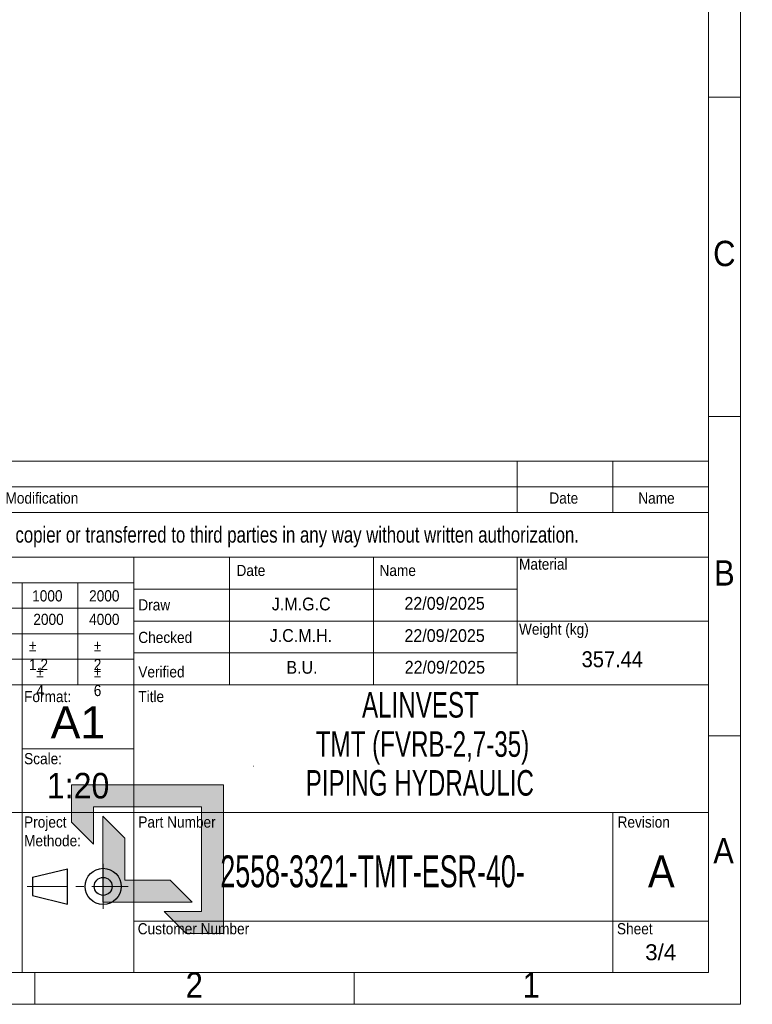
# Paper-space layout 'Hoja3' of a CAD drawing. Header units: millimetres. Extents: x 300 to 16757, y 100 to 11782.
# Tile 15 of 17: x 14462 to 16757, y 100 to 3182. Entities that reach past the tile are written whole.
import ezdxf

# ---------------------------------------------------------------- set-up
doc = ezdxf.new("R2010")
doc.units = ezdxf.units.MM
for name, pattern in [('SLD-Centrada-simple', [10.16, 6.35, -1.27, 1.27, -1.27]), ('SLD-Centrada-trazos-largos', [19.05, 15.24, -1.27, 1.27, -1.27]), ('SLD-Continua', [0])]:
    doc.linetypes.add(name, pattern=pattern)
doc.layers.add('SLD-0', color=179, linetype='SLD-Continua')
doc.styles.add('SLDTEXTSTYLE0', font='ARIAL.TTF')
doc.styles.add('SLDTEXTSTYLE1', font='ARIAL.TTF', dxfattribs={"width": 0.9})
doc.styles.add('SLDTEXTSTYLE2', font='ARIALN.TTF', dxfattribs={"width": 0.825949})
doc.styles.add('SLDTEXTSTYLE3', font='GOTHIC.TTF', dxfattribs={"width": 0.913})
doc.styles.add('SLDTEXTSTYLE4', font='ARIALN.TTF', dxfattribs={"width": 0.917722})
doc.styles.add('SLDTEXTSTYLE5', font='ARIALN.TTF', dxfattribs={"width": 0.734177})

# ---------------------------------------------------------------- blocks, each defined once
blk = doc.blocks.new('Bloque5')
at = {"linetype": 'Continuous', "ltscale": 30}
for points in [[(2080.1, 540.7), (1604.6, 540.7), (1604.6, 424.4), (1673.3, 355.7), (1673.3, 472), (2011.5, 472), (2011.5, 144.4), (1895.2, 144.4), (1963.9, 75.7), (2080.1, 75.7)], [(1771.3, 373.9), (1702.6, 442.6), (1702.6, 173.7), (1982.1, 173.7), (1913.4, 242.4), (1771.3, 242.4)]]:
    blk.add_hatch(color=7, dxfattribs=at).paths.add_polyline_path(points, flags=0)
at = {"color": 7, "linetype": 'SLD-Continua', "lineweight": 18, "ltscale": 30}
for p, q in [((2175, 600), (2175.1, 600)), ((1604.6, 424.4), (1604.6, 540.7)), ((1604.6, 540.7), (2080.1, 540.7)), ((2080.1, 540.7), (2080.1, 75.7)), ((2011.5, 472), (1673.3, 472)), ((1673.3, 472), (1673.3, 355.7)), ((2011.5, 144.4), (2011.5, 472)), ((1702.6, 173.7), (1702.6, 442.6)), ((1702.6, 442.6), (1771.3, 373.9)), ((1673.3, 355.7), (1604.6, 424.4)), ((1771.3, 373.9), (1771.3, 242.4)), ((1771.3, 242.4), (1913.4, 242.4)), ((1913.4, 242.4), (1982.1, 173.7)), ((1982.1, 173.7), (1702.6, 173.7)), ((1963.9, 75.7), (1895.2, 144.4)), ((1895.2, 144.4), (2011.5, 144.4)), ((2080.1, 75.7), (1963.9, 75.7))]:
    blk.add_line(p, q, dxfattribs=at)

psp = doc.layouts.new('Hoja3')

# ---------------------------------------------------------------- linework, layer by layer
at = {"color": 7, "linetype": 'SLD-Continua', "lineweight": 18, "ltscale": 20}
for p, q in [((16720, 11780), (16720, 100)), ((16620, 11680), (16620, 200)), ((16620, 2940), (16720, 2940)), ((16620, 1940), (16720, 1940)), ((13020, 1800), (16620, 1800)), ((16020, 1800), (16020, 1640)), ((16320, 1800), (16320, 1640)), ((16620, 1800), (16620, 200)), ((13020, 1720), (16620, 1720)), ((13020, 1640), (16620, 1640)), ((13020, 1500), (16620, 1500)), ((14820, 1500), (14820, 200)), ((15120, 1500), (15120, 1100)), ((15570, 1500), (15570, 1100)), ((16020, 1500), (16020, 1400)), ((13020, 1420), (14820, 1420)), ((14470, 1100), (14470, 1420)), ((14645, 1100), (14645, 1420)), ((16020, 1400), (14820, 1400)), ((16020, 1400), (16020, 1300)), ((13020, 1340), (14820, 1340)), ((16020, 1300), (14820, 1300)), ((16020, 1300), (16020, 1200)), ((16020, 1300), (16620, 1300)), ((13020, 1260), (14820, 1260)), ((13020, 1180), (14820, 1180)), ((16020, 1200), (14820, 1200)), ((16020, 1200), (16020, 1100)), ((14295, 1100), (14470, 1100)), ((14470, 1100), (14645, 1100)), ((14470, 1100), (14470, 700)), ((14645, 1100), (14820, 1100)), ((14820, 1100), (15120, 1100)), ((15120, 1100), (15570, 1100)), ((15570, 1100), (16020, 1100)), ((16020, 1100), (16620, 1100)), ((16620, 940), (16720, 940)), ((14470, 900), (14820, 900)), ((13020, 700), (14820, 700)), ((14470, 700), (14470, 200)), ((14820, 700), (16620, 700)), ((16320, 700), (16320, 200)), ((14820, 360), (16620, 360)), ((16620, 200), (400, 200)), ((13020, 200), (16620, 200)), ((14510, 200), (14510, 100)), ((15510, 200), (15510, 100)), ((16720, 100), (300, 100))]:
    psp.add_line(p, q, dxfattribs=at)
at = {"color": 7, "linetype": 'SLD-Continua', "lineweight": 25, "ltscale": 20}
for p, q in [((14502.121, 497.848), (14611.819, 524.442)), ((14611.819, 413.793), (14611.819, 524.442)), ((14502.121, 497.848), (14502.121, 440.387)), ((14502.121, 440.387), (14611.819, 413.793))]:
    psp.add_line(p, q, dxfattribs=at)
at = {"color": 7, "linetype": 'SLD-Centrada-trazos-largos', "lineweight": 18, "ltscale": 20}
psp.add_line((14723.893, 540.113), (14723.893, 398.597), dxfattribs=at)
at = {"color": 7, "linetype": 'SLD-Centrada-simple', "lineweight": 18, "ltscale": 20}
psp.add_line((14485.5, 469.117), (14801.774, 469.117), dxfattribs=at)
at = {"color": 7, "linetype": 'SLD-Continua', "lineweight": 25, "ltscale": 20}
for radius in [56.624, 28.018]:
    psp.add_circle((14723.893, 469.117), radius, dxfattribs=at)

# ---------------------------------------------------------------- block references
at = {"color": 7, "linetype": 'Continuous', "ltscale": 20}
psp.add_blockref('Bloque5', (13020.193, 245.959), dxfattribs=at)

# ---------------------------------------------------------------- texts
at = {"color": 7, "linetype": 'Continuous', "lineweight": 0, "ltscale": 20}
for s, insert, char_height, attachment_point, style in [('C', (16669.173, 2490.272), 79.375, 2, 'SLDTEXTSTYLE3'), ('Modification', (14531.981, 1702.316), 35, 2, 'SLDTEXTSTYLE3'), ('Date', (16166.412, 1702.316), 35, 2, 'SLDTEXTSTYLE3'), ('Name', (16456.656, 1702.316), 35, 2, 'SLDTEXTSTYLE3'), ('Material', (16026.203, 1495.519), 35, 1, 'SLDTEXTSTYLE3'), ('B', (16669.412, 1490.272), 79.375, 2, 'SLDTEXTSTYLE3'), ('Date', (15141.407, 1475.822), 35, 1, 'SLDTEXTSTYLE3'), ('Name', (15589.311, 1475.822), 35, 1, 'SLDTEXTSTYLE3'), ('1000', (14501.519, 1396.293), 35, 1, 'SLDTEXTSTYLE3'), ('2000', (14679.823, 1396.293), 35, 1, 'SLDTEXTSTYLE3'), ('Draw', (14834.001, 1368.076), 35, 1, 'SLDTEXTSTYLE3'), ('2000', (14505.21, 1322.675), 35, 1, 'SLDTEXTSTYLE3'), ('4000', (14679.823, 1322.675), 35, 1, 'SLDTEXTSTYLE3'), ('Weight (kg)', (16026.203, 1292.056), 35, 1, 'SLDTEXTSTYLE3'), ('Checked', (14834.001, 1266.139), 35, 1, 'SLDTEXTSTYLE3'), ('%%p^J1.2', (14491.795, 1239.569), 35, 1, 'SLDTEXTSTYLE3'), ('%%p^J2', (14694.429, 1239.569), 35, 1, 'SLDTEXTSTYLE3'), ('%%p^J4', (14514.651, 1158.306), 35, 1, 'SLDTEXTSTYLE3'), ('%%p^J6', (14694.429, 1158.306), 35, 1, 'SLDTEXTSTYLE3'), ('Verified', (14834.001, 1158.306), 35, 1, 'SLDTEXTSTYLE3'), ('Format:', (14476.24, 1081.073), 35, 1, 'SLDTEXTSTYLE3'), ('Title', (14834.001, 1081.073), 35, 1, 'SLDTEXTSTYLE3'), ('ALINVEST', (15717.535, 1077.637), 80, 2, 'SLDTEXTSTYLE2'), ('Scale:', (14476.24, 886.544), 35, 1, 'SLDTEXTSTYLE3'), ('Project^JMethode:', (14476.24, 688.082), 35, 1, 'SLDTEXTSTYLE3'), ('Part Number', (14834.001, 688.082), 35, 1, 'SLDTEXTSTYLE3'), ('Revision', (16334.88, 688.082), 35, 1, 'SLDTEXTSTYLE3'), ('A', (16666.794, 620.272), 79.375, 2, 'SLDTEXTSTYLE3'), ('2558-3321-TMT-ESR-40-', (15567.462, 566.37), 100, 2, 'SLDTEXTSTYLE5'), ('Customer Number', (14832.052, 354.071), 35, 1, 'SLDTEXTSTYLE3'), ('Sheet', (16332.932, 354.071), 35, 1, 'SLDTEXTSTYLE3'), ('2', (15009.201, 200.272), 79.375, 2, 'SLDTEXTSTYLE3'), ('1', (16064.201, 200.272), 79.375, 2, 'SLDTEXTSTYLE3')]:
    psp.add_mtext(s, dxfattribs=dict(at, insert=insert, char_height=char_height, attachment_point=attachment_point, style=style))
at = {"layer": 'SLD-0', "color": 7, "ltscale": 20, "attachment_point": 2}
for s, insert, char_height, style in [('This drawing is property of INSERTEC. Must not be copier or transferred to third parties in any way without written authorization.', (14723.937, 1595.347), 50, 'SLDTEXTSTYLE4'), ('J.M.G.C', (15344.184, 1373.259), 40, 'SLDTEXTSTYLE1'), ('22/09/2025', (15793.167, 1375.238), 40, 'SLDTEXTSTYLE1'), ('J.C.M.H.', (15343.172, 1274.582), 40, 'SLDTEXTSTYLE1'), ('22/09/2025', (15793.163, 1274.333), 40, 'SLDTEXTSTYLE1'), ('357.44', (16318.444, 1205.349), 50, 'SLDTEXTSTYLE1'), ('B.U.', (15346.473, 1174.976), 40, 'SLDTEXTSTYLE1'), ('22/09/2025', (15794.054, 1175.253), 40, 'SLDTEXTSTYLE1'), ('A1', (14644.857, 1032.733), 100, 'SLDTEXTSTYLE0'), ('TMT (FVRB-2,7-35)', (15723.883, 954.797), 80, 'SLDTEXTSTYLE2'), ('PIPING HYDRAULIC', (15715.49, 833.198), 80, 'SLDTEXTSTYLE2'), ('1:20', (14645.444, 824.509), 80, 'SLDTEXTSTYLE1'), ('A', (16471.896, 566.093), 100, 'SLDTEXTSTYLE1'), ('3/4', (16469.903, 288.041), 50, 'SLDTEXTSTYLE0')]:
    psp.add_mtext(s, dxfattribs=dict(at, insert=insert, char_height=char_height, style=style))

doc.saveas('drawing.dxf')
